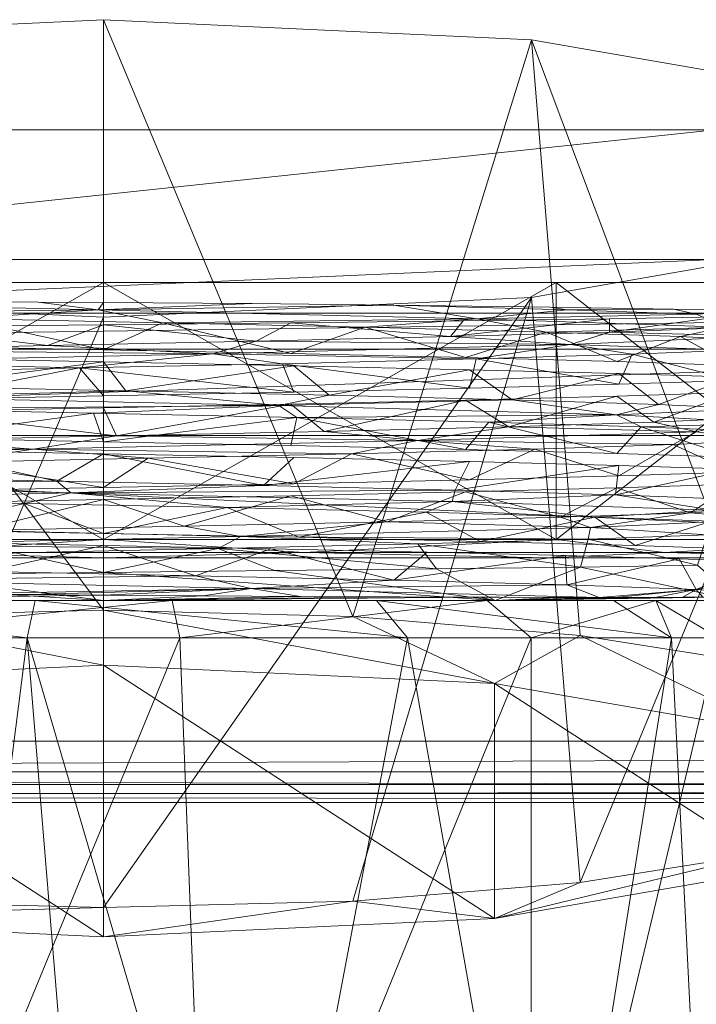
# Model space of a CAD drawing. Header units: millimetres. Extents: x -95 to 95, y -35 to 74.
# Tile 12 of 32: x -1 to 10, y -19 to -3. Entities that reach past the tile are written whole.
import ezdxf

# ---------------------------------------------------------------- set-up
doc = ezdxf.new("R2010")
doc.units = ezdxf.units.MM
doc.header["$LTSCALE"] = 2540
for name, color, linetype, lineweight in [('1', 7, 'Continuous', 18), ('11', 7, 'Continuous', 18), ('2', 7, 'Continuous', 18), ('20', 7, 'Continuous', 18), ('38', 7, 'Continuous', 18), ('4', 7, 'Continuous', 18), ('42', 7, 'Continuous', 18), ('49', 7, 'Continuous', 18), ('53', 7, 'Continuous', 18), ('54', 7, 'Continuous', 18), ('55', 7, 'Continuous', 18), ('56', 7, 'Continuous', 18), ('57', 7, 'Continuous', 18), ('66', 7, 'Continuous', 18), ('67', 7, 'Continuous', 18), ('68', 7, 'Continuous', 18), ('69', 7, 'Continuous', 18), ('70', 7, 'Continuous', 18), ('71', 7, 'Continuous', 18), ('72', 7, 'Continuous', 18), ('73', 7, 'Continuous', 18), ('74', 7, 'Continuous', 18), ('75', 7, 'Continuous', 18), ('76', 7, 'Continuous', 18), ('82', 7, 'Continuous', 18), ('84', 7, 'Continuous', 18), ('85', 7, 'Continuous', 18), ('9', 7, 'Continuous', 18), ('95', 7, 'Continuous', 18)]:
    doc.layers.add(name, color=color, linetype=linetype, lineweight=lineweight)

msp = doc.modelspace()

# ---------------------------------------------------------------- linework, layer by layer
at = {"layer": '1', "color": 7, "linetype": 'Continuous'}
for points in [[(-94.5, 15.5), (94.5, 15.5), (-94.5, -15), (-94.5, 15.5)], [(-94.5, -15), (94.5, 15.5), (-94.354, -15.354), (-94.5, -15)], [(-94.354, -15.354), (94.5, 15.5), (-94, -15.5), (-94.354, -15.354)], [(-94, -15.5), (94.5, 15.5), (94, -15.5), (-94, -15.5)]]:
    msp.add_3dface(points, dxfattribs=at)
at = {"layer": '11', "color": 7, "linetype": 'Continuous'}
for points in [[(-20.851, -8, 43), (20.851, -8, 43), (16.527, -8, 49.139), (-20.851, -8, 43)], [(-16.531, -8, 49.131), (-20.851, -8, 43), (16.527, -8, 49.139), (-16.531, -8, 49.131)], [(-15, -8, 56.5), (-16.531, -8, 49.131), (15, -8, 56.5), (-15, -8, 56.5)], [(15, -8, 56.5), (-16.531, -8, 49.131), (16.527, -8, 49.139), (15, -8, 56.5)], [(-15, -8, 148.5), (-15, -8, 56.5), (15, -8, 148.5), (-15, -8, 148.5)], [(15, -8, 148.5), (-15, -8, 56.5), (15, -8, 56.5), (15, -8, 148.5)], [(-14.619, -8, 150.413), (-15, -8, 148.5), (14.619, -8, 150.413), (-14.619, -8, 150.413)], [(14.619, -8, 150.413), (-15, -8, 148.5), (15, -8, 148.5), (14.619, -8, 150.413)], [(-13.536, -8, 152.036), (-14.619, -8, 150.413), (13.536, -8, 152.036), (-13.536, -8, 152.036)], [(13.536, -8, 152.036), (-14.619, -8, 150.413), (14.619, -8, 150.413), (13.536, -8, 152.036)], [(-11.913, -8, 153.119), (-13.536, -8, 152.036), (11.913, -8, 153.119), (-11.913, -8, 153.119)], [(11.913, -8, 153.119), (-13.536, -8, 152.036), (13.536, -8, 152.036), (11.913, -8, 153.119)], [(-10, -8, 153.5), (-11.913, -8, 153.119), (10, -8, 153.5), (-10, -8, 153.5)], [(10, -8, 153.5), (-11.913, -8, 153.119), (11.913, -8, 153.119), (10, -8, 153.5)]]:
    msp.add_3dface(points, dxfattribs=at)
at = {"layer": '2', "color": 7, "linetype": 'Continuous'}
for points in [[(-87, -15, 41), (87, -15, 41), (-20.851, -10, 41), (-87, -15, 41)], [(-20.851, -10, 41), (87, -15, 41), (20.851, -10, 41), (-20.851, -10, 41)]]:
    msp.add_3dface(points, dxfattribs=at)
at = {"layer": '20', "color": 7, "linetype": 'Continuous'}
for points in [[(10, -5, 156.5), (-10, -5, 156.5), (-10, -7.121, 155.621), (10, -5, 156.5)], [(10, -5, 156.5), (-10, -7.121, 155.621), (10, -7.121, 155.621), (10, -5, 156.5)], [(-10, -8, 153.5), (10, -8, 153.5), (10, -7.121, 155.621), (-10, -8, 153.5)], [(-10, -7.121, 155.621), (-10, -8, 153.5), (10, -7.121, 155.621), (-10, -7.121, 155.621)]]:
    msp.add_3dface(points, dxfattribs=at)
at = {"layer": '38', "color": 7, "linetype": 'Continuous'}
for points in [[(20.851, -8, 43), (-20.851, -8, 43), (-20.851, -8.586, 41.586), (20.851, -8, 43)], [(20.851, -8.586, 41.586), (20.851, -8, 43), (-20.851, -8.586, 41.586), (20.851, -8.586, 41.586)], [(-20.851, -10, 41), (20.851, -10, 41), (20.851, -8.586, 41.586), (-20.851, -10, 41)], [(-20.851, -10, 41), (20.851, -8.586, 41.586), (-20.851, -8.586, 41.586), (-20.851, -10, 41)]]:
    msp.add_3dface(points, dxfattribs=at)
at = {"layer": '4', "color": 7, "linetype": 'Continuous'}
for points in [[(-94, -16, 0.5), (94, -16, 0.5), (-94, -16, 33), (-94, -16, 0.5)], [(-94, -16, 33), (94, -16, 0.5), (-93.062, -16, 36.5), (-94, -16, 33)], [(-93.062, -16, 36.5), (94, -16, 0.5), (-90.5, -16, 39.062), (-93.062, -16, 36.5)], [(-90.5, -16, 39.062), (94, -16, 0.5), (-87, -16, 40), (-90.5, -16, 39.062)], [(-87, -16, 40), (94, -16, 0.5), (87, -16, 40), (-87, -16, 40)]]:
    msp.add_3dface(points, dxfattribs=at)
at = {"layer": '42', "color": 7, "linetype": 'Continuous'}
for points in [[(87, -15, 41), (-87, -15, 41), (-87, -15.707, 40.707), (87, -15, 41)], [(87, -15, 41), (-87, -15.707, 40.707), (87, -15.707, 40.707), (87, -15, 41)], [(-87, -16, 40), (87, -16, 40), (87, -15.707, 40.707), (-87, -16, 40)], [(-87, -15.707, 40.707), (-87, -16, 40), (87, -15.707, 40.707), (-87, -15.707, 40.707)]]:
    msp.add_3dface(points, dxfattribs=at)
at = {"layer": '49', "color": 7, "linetype": 'Continuous'}
for points in [[(-94, -15.5), (94, -15.5), (94, -15.854, 0.146), (-94, -15.5)], [(-94, -15.854, 0.146), (-94, -15.5), (94, -15.854, 0.146), (-94, -15.854, 0.146)], [(94, -16, 0.5), (-94, -16, 0.5), (-94, -15.854, 0.146), (94, -16, 0.5)], [(94, -16, 0.5), (-94, -15.854, 0.146), (94, -15.854, 0.146), (94, -16, 0.5)]]:
    msp.add_3dface(points, dxfattribs=at)
at = {"layer": '53', "linetype": 'Continuous'}
for points in [[(-6.394, -14.054, 149.813), (0, -18.197, 126.313), (0, -13.756, 151.5), (-6.394, -14.054, 149.813)], [(0, -13.756, 151.5), (0, -18.197, 126.313), (6.394, -17.9, 128), (0, -13.756, 151.5)], [(6.394, -14.054, 149.813), (0, -13.756, 151.5), (6.394, -17.9, 128), (6.394, -14.054, 149.813)], [(-6.394, -17.9, 128), (0, -18.197, 126.313), (-6.394, -14.054, 149.813), (-6.394, -17.9, 128)], [(11.074, -14.867, 145.203), (6.394, -14.054, 149.813), (11.074, -17.087, 132.61), (11.074, -14.867, 145.203)], [(11.074, -17.087, 132.61), (6.394, -14.054, 149.813), (6.394, -17.9, 128), (11.074, -17.087, 132.61)]]:
    msp.add_3dface(points, dxfattribs=at)
at = {"layer": '54', "linetype": 'Continuous'}
for points in [[(0, -12.857, 152.572), (4.074, -12.962, 151.976), (0, -3.205, 150.871), (0, -12.857, 152.572)], [(0, -3.205, 150.871), (4.074, -12.962, 151.976), (7, -3.531, 149.023), (0, -3.205, 150.871)], [(4.074, -12.962, 151.976), (7.795, -13.268, 150.237), (7, -3.531, 149.023), (4.074, -12.962, 151.976)], [(7.795, -13.268, 150.237), (10.842, -13.749, 147.508), (7, -3.531, 149.023), (7.795, -13.268, 150.237)], [(7, -3.531, 149.023), (10.842, -13.749, 147.508), (12.124, -4.421, 143.977), (7, -3.531, 149.023)], [(7, -7.742, 125.143), (12.124, -6.852, 130.19), (7.795, -17.307, 127.333), (7, -7.742, 125.143)], [(7.795, -17.307, 127.333), (12.124, -6.852, 130.19), (10.842, -16.826, 130.062), (7.795, -17.307, 127.333)], [(0, -8.068, 123.296), (7, -7.742, 125.143), (0, -17.719, 124.998), (0, -8.068, 123.296)], [(0, -17.719, 124.998), (7, -7.742, 125.143), (4.074, -17.613, 125.594), (0, -17.719, 124.998)], [(4.074, -17.613, 125.594), (7, -7.742, 125.143), (7.795, -17.307, 127.333), (4.074, -17.613, 125.594)]]:
    msp.add_3dface(points, dxfattribs=at)
at = {"layer": '55', "linetype": 'Continuous'}
for points in [[(0, -12.857, 152.572), (0, -3.205, 150.871), (-7, -3.531, 149.023), (0, -12.857, 152.572)], [(0, -12.857, 152.572), (-7, -3.531, 149.023), (-4.074, -12.962, 151.976), (0, -12.857, 152.572)], [(0, -8.068, 123.296), (-4.074, -17.613, 125.594), (-7, -7.742, 125.143), (0, -8.068, 123.296)], [(0, -8.068, 123.296), (0, -17.719, 124.998), (-4.074, -17.613, 125.594), (0, -8.068, 123.296)]]:
    msp.add_3dface(points, dxfattribs=at)
at = {"layer": '56', "linetype": 'Continuous'}
for points in [[(0, -13.756, 151.5), (0, -12.857, 152.572), (-4.074, -12.962, 151.976), (0, -13.756, 151.5)], [(-6.394, -14.054, 149.813), (0, -13.756, 151.5), (-4.074, -12.962, 151.976), (-6.394, -14.054, 149.813)], [(0, -17.719, 124.998), (-6.394, -17.9, 128), (-4.074, -17.613, 125.594), (0, -17.719, 124.998)], [(0, -18.197, 126.313), (-6.394, -17.9, 128), (0, -17.719, 124.998), (0, -18.197, 126.313)]]:
    msp.add_3dface(points, dxfattribs=at)
at = {"layer": '57', "linetype": 'Continuous'}
for points in [[(0, -13.756, 151.5), (6.394, -14.054, 149.813), (0, -12.857, 152.572), (0, -13.756, 151.5)], [(6.394, -14.054, 149.813), (4.074, -12.962, 151.976), (0, -12.857, 152.572), (6.394, -14.054, 149.813)], [(6.394, -14.054, 149.813), (7.795, -13.268, 150.237), (4.074, -12.962, 151.976), (6.394, -14.054, 149.813)], [(6.394, -14.054, 149.813), (11.074, -14.867, 145.203), (7.795, -13.268, 150.237), (6.394, -14.054, 149.813)], [(11.074, -14.867, 145.203), (10.842, -13.749, 147.508), (7.795, -13.268, 150.237), (11.074, -14.867, 145.203)], [(11.074, -17.087, 132.61), (6.394, -17.9, 128), (10.842, -16.826, 130.062), (11.074, -17.087, 132.61)], [(6.394, -17.9, 128), (7.795, -17.307, 127.333), (10.842, -16.826, 130.062), (6.394, -17.9, 128)], [(6.394, -17.9, 128), (4.074, -17.613, 125.594), (7.795, -17.307, 127.333), (6.394, -17.9, 128)], [(6.394, -17.9, 128), (0, -18.197, 126.313), (4.074, -17.613, 125.594), (6.394, -17.9, 128)], [(0, -18.197, 126.313), (0, -17.719, 124.998), (4.074, -17.613, 125.594), (0, -18.197, 126.313)]]:
    msp.add_3dface(points, dxfattribs=at)
at = {"layer": '66', "color": 7, "linetype": 'Continuous'}
for points in [[(0, -12.238, 101.695), (6.404, -12.7, 98.812), (2.796, -12.21, 101.404), (0, -12.238, 101.695)], [(2.796, -12.21, 101.404), (6.404, -12.7, 98.812), (5.446, -12.18, 100.461), (2.796, -12.21, 101.404)], [(5.446, -12.18, 100.461), (6.404, -12.7, 98.812), (7.797, -12.151, 98.917), (5.446, -12.18, 100.461)], [(6.404, -12.7, 98.812), (10.361, -12.7, 93.366), (7.797, -12.151, 98.917), (6.404, -12.7, 98.812)], [(7.797, -12.151, 98.917), (10.361, -12.7, 93.366), (9.715, -12.123, 96.86), (7.797, -12.151, 98.917)], [(0, -12.7, 100.894), (6.404, -12.7, 98.812), (0, -12.238, 101.695), (0, -12.7, 100.894)], [(1.628, -12.621, 79.091), (0, -12.7, 79.106), (0, -12.609, 78.95), (1.628, -12.621, 79.091)], [(3.218, -12.632, 79.469), (0, -12.7, 79.106), (1.628, -12.621, 79.091), (3.218, -12.632, 79.469)], [(4.738, -12.64, 80.076), (0, -12.7, 79.106), (3.218, -12.632, 79.469), (4.738, -12.64, 80.076)], [(6.158, -12.646, 80.901), (0, -12.7, 79.106), (4.738, -12.64, 80.076), (6.158, -12.646, 80.901)], [(6.404, -12.7, 81.187), (0, -12.7, 79.106), (6.158, -12.646, 80.901), (6.404, -12.7, 81.187)], [(7.41, -12.649, 81.896), (6.404, -12.7, 81.187), (6.158, -12.646, 80.901), (7.41, -12.649, 81.896)], [(10.36, -12.7, 86.634), (6.404, -12.7, 81.187), (10.327, -12.634, 86.19), (10.36, -12.7, 86.634)], [(10.327, -12.634, 86.19), (6.404, -12.7, 81.187), (10.198, -12.637, 85.873), (10.327, -12.634, 86.19)], [(10.198, -12.637, 85.873), (6.404, -12.7, 81.187), (10.028, -12.641, 85.488), (10.198, -12.637, 85.873)], [(10.028, -12.641, 85.488), (6.404, -12.7, 81.187), (9.798, -12.643, 85.018), (10.028, -12.641, 85.488)], [(9.798, -12.643, 85.018), (6.404, -12.7, 81.187), (9.475, -12.646, 84.438), (9.798, -12.643, 85.018)], [(9.475, -12.646, 84.438), (6.404, -12.7, 81.187), (9.018, -12.648, 83.731), (9.475, -12.646, 84.438)], [(9.018, -12.648, 83.731), (6.404, -12.7, 81.187), (8.361, -12.65, 82.881), (9.018, -12.648, 83.731)], [(8.102, -12.65, 82.589), (6.404, -12.7, 81.187), (7.41, -12.649, 81.896), (8.102, -12.65, 82.589)], [(8.361, -12.65, 82.881), (6.404, -12.7, 81.187), (8.102, -12.65, 82.589), (8.361, -12.65, 82.881)]]:
    msp.add_3dface(points, dxfattribs=at)
at = {"layer": '67', "color": 7, "linetype": 'Continuous'}
for points in [[(-3.35, -8.536, 78.588), (-2.356, -8.089, 79.164), (0, -8.602, 78.106), (-3.35, -8.536, 78.588)], [(-2.356, -8.089, 79.164), (0.964, -8.157, 78.953), (0, -8.602, 78.106), (-2.356, -8.089, 79.164)], [(0, -8.602, 78.106), (0.964, -8.157, 78.953), (3.063, -8.662, 78.508), (0, -8.602, 78.106)], [(0.964, -8.157, 78.953), (4.28, -8.231, 79.77), (3.063, -8.662, 78.508), (0.964, -8.157, 78.953)], [(3.063, -8.662, 78.508), (4.28, -8.231, 79.77), (5.918, -8.727, 79.683), (3.063, -8.662, 78.508)], [(4.28, -8.231, 79.77), (7.242, -8.31, 81.602), (5.918, -8.727, 79.683), (4.28, -8.231, 79.77)], [(5.918, -8.727, 79.683), (7.242, -8.31, 81.602), (8.394, -8.792, 81.574), (5.918, -8.727, 79.683)], [(7.242, -8.31, 81.602), (9.437, -8.382, 84.178), (8.394, -8.792, 81.574), (7.242, -8.31, 81.602)], [(8.394, -8.792, 81.574), (9.437, -8.382, 84.178), (10.304, -8.853, 84.06), (8.394, -8.792, 81.574)], [(9.437, -8.382, 84.178), (10.745, -8.451, 87.261), (10.304, -8.853, 84.06), (9.437, -8.382, 84.178)], [(8.642, -8.673, 96.948), (6.094, -8.748, 99.265), (8.429, -9.162, 98.391), (8.642, -8.673, 96.948)], [(10.3, -9.102, 95.947), (8.642, -8.673, 96.948), (8.429, -9.162, 98.391), (10.3, -9.102, 95.947)], [(10.311, -8.605, 94.08), (8.642, -8.673, 96.948), (10.3, -9.102, 95.947), (10.311, -8.605, 94.08)], [(2.927, -8.826, 100.696), (-0.397, -8.896, 101.082), (3.109, -9.291, 101.48), (2.927, -8.826, 100.696)], [(6.094, -8.748, 99.265), (2.927, -8.826, 100.696), (5.984, -9.226, 100.278), (6.094, -8.748, 99.265)], [(5.984, -9.226, 100.278), (2.927, -8.826, 100.696), (3.109, -9.291, 101.48), (5.984, -9.226, 100.278)], [(8.429, -9.162, 98.391), (6.094, -8.748, 99.265), (5.984, -9.226, 100.278), (8.429, -9.162, 98.391)], [(-0.397, -8.896, 101.082), (-3.724, -8.968, 100.445), (-3.063, -9.412, 101.492), (-0.397, -8.896, 101.082)], [(0, -9.352, 101.893), (-0.397, -8.896, 101.082), (-3.063, -9.412, 101.492), (0, -9.352, 101.893)], [(3.109, -9.291, 101.48), (-0.397, -8.896, 101.082), (0, -9.352, 101.893), (3.109, -9.291, 101.48)], [(-3.493, -9.563, 79.476), (-0.165, -9.635, 78.912), (-3.109, -10.041, 78.52), (-3.493, -9.563, 79.476)], [(-3.109, -10.041, 78.52), (-0.165, -9.635, 78.912), (0, -10.102, 78.107), (-3.109, -10.041, 78.52)], [(-0.165, -9.635, 78.912), (3.16, -9.705, 79.371), (0, -10.102, 78.107), (-0.165, -9.635, 78.912)], [(0, -10.102, 78.107), (3.16, -9.705, 79.371), (3.063, -10.162, 78.508), (0, -10.102, 78.107)], [(3.063, -10.162, 78.508), (3.16, -9.705, 79.371), (5.918, -10.227, 79.683), (3.063, -10.162, 78.508)], [(3.16, -9.705, 79.371), (6.298, -9.783, 80.873), (5.918, -10.227, 79.683), (3.16, -9.705, 79.371)], [(5.918, -10.227, 79.683), (6.298, -9.783, 80.873), (8.394, -10.292, 81.574), (5.918, -10.227, 79.683)], [(6.298, -9.783, 80.873), (8.789, -9.858, 83.239), (8.394, -10.292, 81.574), (6.298, -9.783, 80.873)], [(8.394, -10.292, 81.574), (8.789, -9.858, 83.239), (10.304, -10.353, 84.06), (8.394, -10.292, 81.574)], [(8.789, -9.858, 83.239), (10.396, -9.926, 86.142), (10.304, -10.353, 84.06), (8.789, -9.858, 83.239)], [(10.683, -10.08, 92.974), (9.313, -10.149, 96.019), (10.3, -10.602, 95.947), (10.683, -10.08, 92.974)], [(4.053, -10.3, 100.322), (0.73, -10.373, 101.065), (3.109, -10.791, 101.48), (4.053, -10.3, 100.322)], [(5.984, -10.726, 100.278), (4.053, -10.3, 100.322), (3.109, -10.791, 101.48), (5.984, -10.726, 100.278)], [(7.055, -10.222, 98.555), (4.053, -10.3, 100.322), (5.984, -10.726, 100.278), (7.055, -10.222, 98.555)], [(8.429, -10.662, 98.391), (7.055, -10.222, 98.555), (5.984, -10.726, 100.278), (8.429, -10.662, 98.391)], [(9.313, -10.149, 96.019), (7.055, -10.222, 98.555), (8.429, -10.662, 98.391), (9.313, -10.149, 96.019)], [(10.3, -10.602, 95.947), (9.313, -10.149, 96.019), (8.429, -10.662, 98.391), (10.3, -10.602, 95.947)], [(0, -10.852, 101.893), (-2.591, -10.442, 100.782), (-3.063, -10.912, 101.492), (0, -10.852, 101.893)], [(0.73, -10.373, 101.065), (-2.591, -10.442, 100.782), (0, -10.852, 101.893), (0.73, -10.373, 101.065)], [(3.109, -10.791, 101.48), (0.73, -10.373, 101.065), (0, -10.852, 101.893), (3.109, -10.791, 101.48)], [(-4.602, -11.037, 79.911), (-1.3, -11.112, 78.987), (-3.109, -11.541, 78.52), (-4.602, -11.037, 79.911)], [(-3.109, -11.541, 78.52), (-1.3, -11.112, 78.987), (0, -11.602, 78.107), (-3.109, -11.541, 78.52)], [(-1.3, -11.112, 78.987), (2.019, -11.179, 79.096), (0, -11.602, 78.107), (-1.3, -11.112, 78.987)], [(0, -11.602, 78.107), (2.019, -11.179, 79.096), (3.194, -11.665, 78.544), (0, -11.602, 78.107)], [(2.019, -11.179, 79.096), (5.276, -11.256, 80.247), (3.194, -11.665, 78.544), (2.019, -11.179, 79.096)], [(3.194, -11.665, 78.544), (5.276, -11.256, 80.247), (6.158, -11.733, 79.825), (3.194, -11.665, 78.544)], [(5.276, -11.256, 80.247), (8.032, -11.334, 82.354), (6.158, -11.733, 79.825), (5.276, -11.256, 80.247)], [(6.158, -11.733, 79.825), (8.032, -11.334, 82.354), (8.694, -11.8, 81.884), (6.158, -11.733, 79.825)], [(8.032, -11.334, 82.354), (9.941, -11.402, 85.087), (8.694, -11.8, 81.884), (8.032, -11.334, 82.354)], [(8.694, -11.8, 81.884), (9.941, -11.402, 85.087), (10.569, -11.863, 84.546), (8.694, -11.8, 81.884)], [(5.14, -11.773, 99.826), (7.797, -12.151, 98.917), (7.927, -11.696, 97.754), (5.14, -11.773, 99.826)], [(7.797, -12.151, 98.917), (9.715, -12.123, 96.86), (7.927, -11.696, 97.754), (7.797, -12.151, 98.917)], [(7.927, -11.696, 97.754), (9.715, -12.123, 96.86), (9.876, -11.627, 95.043), (7.927, -11.696, 97.754)], [(-1.446, -11.917, 100.994), (0, -12.238, 101.695), (1.872, -11.85, 100.93), (-1.446, -11.917, 100.994)], [(0, -12.238, 101.695), (2.796, -12.21, 101.404), (1.872, -11.85, 100.93), (0, -12.238, 101.695)], [(1.872, -11.85, 100.93), (5.446, -12.18, 100.461), (5.14, -11.773, 99.826), (1.872, -11.85, 100.93)], [(2.796, -12.21, 101.404), (5.446, -12.18, 100.461), (1.872, -11.85, 100.93), (2.796, -12.21, 101.404)], [(5.446, -12.18, 100.461), (7.797, -12.151, 98.917), (5.14, -11.773, 99.826), (5.446, -12.18, 100.461)], [(-3.312, -12.271, 101.155), (0, -12.238, 101.695), (-1.446, -11.917, 100.994), (-3.312, -12.271, 101.155)]]:
    msp.add_3dface(points, dxfattribs=at)
at = {"layer": '68', "color": 7, "linetype": 'Continuous'}
for points in [[(10.36, -12.7, 86.634), (10.361, -12.7, 93.366), (-10.361, -12.7, 86.634), (10.36, -12.7, 86.634)], [(-6.404, -12.7, 81.188), (10.36, -12.7, 86.634), (-10.361, -12.7, 86.634), (-6.404, -12.7, 81.188)], [(-10.361, -12.7, 86.634), (10.361, -12.7, 93.366), (-10.36, -12.7, 93.366), (-10.361, -12.7, 86.634)], [(10.361, -12.7, 93.366), (6.404, -12.7, 98.812), (-10.36, -12.7, 93.366), (10.361, -12.7, 93.366)], [(-10.36, -12.7, 93.366), (6.404, -12.7, 98.812), (-6.404, -12.7, 98.813), (-10.36, -12.7, 93.366)], [(0, -12.7, 79.106), (6.404, -12.7, 81.187), (-6.404, -12.7, 81.188), (0, -12.7, 79.106)], [(6.404, -12.7, 81.187), (10.36, -12.7, 86.634), (-6.404, -12.7, 81.188), (6.404, -12.7, 81.187)], [(6.404, -12.7, 98.812), (0, -12.7, 100.894), (-6.404, -12.7, 98.813), (6.404, -12.7, 98.812)]]:
    msp.add_3dface(points, dxfattribs=at)
at = {"layer": '69', "color": 7, "linetype": 'Continuous'}
for points in [[(-0.087, -7.948, 79.02), (-5.584, -8.012, 80.42), (-6.258, -7.804, 80.977), (-0.087, -7.948, 79.02)], [(-0.087, -7.948, 79.02), (-6.258, -7.804, 80.977), (-1.069, -7.821, 79.043), (-0.087, -7.948, 79.02)], [(-1.069, -7.821, 79.043), (-6.258, -7.804, 80.977), (-2.125, -7.816, 79.207), (-1.069, -7.821, 79.043)], [(0, -7.826, 78.981), (-0.087, -7.948, 79.02), (-1.069, -7.821, 79.043), (0, -7.826, 78.981)], [(2.429, -7.843, 79.222), (-0.087, -7.948, 79.02), (0, -7.826, 78.981), (2.429, -7.843, 79.222)], [(4.749, -7.867, 79.98), (-0.087, -7.948, 79.02), (2.429, -7.843, 79.222), (4.749, -7.867, 79.98)], [(6.106, -8.092, 80.874), (-0.087, -7.948, 79.02), (4.749, -7.867, 79.98), (6.106, -8.092, 80.874)], [(7.582, -7.944, 81.908), (6.106, -8.092, 80.874), (4.749, -7.867, 79.98), (7.582, -7.944, 81.908)], [(-2.356, -8.089, 79.164), (-5.584, -8.012, 80.42), (-0.087, -7.948, 79.02), (-2.356, -8.089, 79.164)], [(0.964, -8.157, 78.953), (-2.356, -8.089, 79.164), (-0.087, -7.948, 79.02), (0.964, -8.157, 78.953)], [(6.106, -8.092, 80.874), (0.964, -8.157, 78.953), (-0.087, -7.948, 79.02), (6.106, -8.092, 80.874)], [(9.697, -8.016, 84.621), (6.106, -8.092, 80.874), (7.582, -7.944, 81.908), (9.697, -8.016, 84.621)], [(10.155, -8.23, 85.822), (6.106, -8.092, 80.874), (9.697, -8.016, 84.621), (10.155, -8.23, 85.822)], [(4.28, -8.231, 79.77), (0.964, -8.157, 78.953), (6.106, -8.092, 80.874), (4.28, -8.231, 79.77)], [(7.242, -8.31, 81.602), (4.28, -8.231, 79.77), (6.106, -8.092, 80.874), (7.242, -8.31, 81.602)], [(10.155, -8.23, 85.822), (7.242, -8.31, 81.602), (6.106, -8.092, 80.874), (10.155, -8.23, 85.822)], [(5.671, -8.384, 99.529), (7.634, -8.514, 97.892), (8.273, -8.309, 97.384), (5.671, -8.384, 99.529)], [(9.437, -8.382, 84.178), (7.242, -8.31, 81.602), (10.155, -8.23, 85.822), (9.437, -8.382, 84.178)], [(7.634, -8.514, 97.892), (10.73, -8.378, 92.334), (8.273, -8.309, 97.384), (7.634, -8.514, 97.892)], [(8.273, -8.309, 97.384), (10.73, -8.378, 92.334), (10.128, -8.239, 94.516), (8.273, -8.309, 97.384)], [(10.745, -8.451, 87.261), (9.437, -8.382, 84.178), (10.155, -8.23, 85.822), (10.745, -8.451, 87.261)], [(-4.208, -8.604, 100.26), (1.788, -8.663, 100.834), (-0.918, -8.53, 101.051), (-4.208, -8.604, 100.26)], [(-0.918, -8.53, 101.051), (1.788, -8.663, 100.834), (2.496, -8.46, 100.805), (-0.918, -8.53, 101.051)], [(1.788, -8.663, 100.834), (7.634, -8.514, 97.892), (2.496, -8.46, 100.805), (1.788, -8.663, 100.834)], [(1.788, -8.663, 100.834), (6.094, -8.748, 99.265), (7.634, -8.514, 97.892), (1.788, -8.663, 100.834)], [(2.496, -8.46, 100.805), (7.634, -8.514, 97.892), (5.671, -8.384, 99.529), (2.496, -8.46, 100.805)], [(6.094, -8.748, 99.265), (8.642, -8.673, 96.948), (7.634, -8.514, 97.892), (6.094, -8.748, 99.265)], [(7.634, -8.514, 97.892), (10.311, -8.605, 94.08), (10.73, -8.378, 92.334), (7.634, -8.514, 97.892)], [(8.642, -8.673, 96.948), (10.311, -8.605, 94.08), (7.634, -8.514, 97.892), (8.642, -8.673, 96.948)], [(-4.54, -8.801, 99.998), (1.788, -8.663, 100.834), (-4.208, -8.604, 100.26), (-4.54, -8.801, 99.998)], [(-4.54, -8.801, 99.998), (-0.397, -8.896, 101.082), (1.788, -8.663, 100.834), (-4.54, -8.801, 99.998)], [(-0.397, -8.896, 101.082), (2.927, -8.826, 100.696), (1.788, -8.663, 100.834), (-0.397, -8.896, 101.082)], [(2.927, -8.826, 100.696), (6.094, -8.748, 99.265), (1.788, -8.663, 100.834), (2.927, -8.826, 100.696)], [(-3.724, -8.968, 100.445), (-0.397, -8.896, 101.082), (-4.54, -8.801, 99.998), (-3.724, -8.968, 100.445)], [(0.362, -9.269, 78.917), (-3.494, -9.375, 79.59), (-3.061, -9.197, 79.342), (0.362, -9.269, 78.917)], [(2.867, -9.511, 79.4), (-3.494, -9.375, 79.59), (0.362, -9.269, 78.917), (2.867, -9.511, 79.4)], [(3.69, -9.341, 79.543), (2.867, -9.511, 79.4), (0.362, -9.269, 78.917), (3.69, -9.341, 79.543)], [(2.867, -9.511, 79.4), (-3.493, -9.563, 79.476), (-3.494, -9.375, 79.59), (2.867, -9.511, 79.4)], [(6.683, -9.418, 81.151), (2.867, -9.511, 79.4), (3.69, -9.341, 79.543), (6.683, -9.418, 81.151)], [(8.389, -9.66, 82.916), (2.867, -9.511, 79.4), (6.683, -9.418, 81.151), (8.389, -9.66, 82.916)], [(9.074, -9.492, 83.625), (8.389, -9.66, 82.916), (6.683, -9.418, 81.151), (9.074, -9.492, 83.625)], [(10.579, -9.562, 86.675), (8.389, -9.66, 82.916), (9.074, -9.492, 83.625), (10.579, -9.562, 86.675)], [(-0.165, -9.635, 78.912), (-3.493, -9.563, 79.476), (2.867, -9.511, 79.4), (-0.165, -9.635, 78.912)], [(3.16, -9.705, 79.371), (-0.165, -9.635, 78.912), (2.867, -9.511, 79.4), (3.16, -9.705, 79.371)], [(8.389, -9.66, 82.916), (3.16, -9.705, 79.371), (2.867, -9.511, 79.4), (8.389, -9.66, 82.916)], [(10.912, -9.797, 88.774), (8.389, -9.66, 82.916), (10.579, -9.562, 86.675), (10.912, -9.797, 88.774)], [(6.298, -9.783, 80.873), (3.16, -9.705, 79.371), (8.389, -9.66, 82.916), (6.298, -9.783, 80.873)], [(8.789, -9.858, 83.239), (6.298, -9.783, 80.873), (8.389, -9.66, 82.916), (8.789, -9.858, 83.239)], [(6.626, -9.858, 98.891), (9.697, -9.942, 95.152), (9.001, -9.784, 96.477), (6.626, -9.858, 98.891)], [(10.912, -9.797, 88.774), (8.789, -9.858, 83.239), (8.389, -9.66, 82.916), (10.912, -9.797, 88.774)], [(10.396, -9.926, 86.142), (8.789, -9.858, 83.239), (10.912, -9.797, 88.774), (10.396, -9.926, 86.142)], [(9.001, -9.784, 96.477), (9.697, -9.942, 95.152), (10.55, -9.714, 93.414), (9.001, -9.784, 96.477)], [(0.211, -10.008, 101.087), (5.135, -10.084, 99.706), (3.606, -9.935, 100.486), (0.211, -10.008, 101.087)], [(3.606, -9.935, 100.486), (5.135, -10.084, 99.706), (6.626, -9.858, 98.891), (3.606, -9.935, 100.486)], [(5.135, -10.084, 99.706), (9.697, -9.942, 95.152), (6.626, -9.858, 98.891), (5.135, -10.084, 99.706)], [(5.135, -10.084, 99.706), (9.313, -10.149, 96.019), (9.697, -9.942, 95.152), (5.135, -10.084, 99.706)], [(9.313, -10.149, 96.019), (10.683, -10.08, 92.974), (9.697, -9.942, 95.152), (9.313, -10.149, 96.019)], [(-6.22, -10.155, 99.18), (-1.155, -10.223, 100.92), (-3.144, -10.079, 100.634), (-6.22, -10.155, 99.18)], [(-3.144, -10.079, 100.634), (-1.155, -10.223, 100.92), (0.211, -10.008, 101.087), (-3.144, -10.079, 100.634)], [(-1.155, -10.223, 100.92), (5.135, -10.084, 99.706), (0.211, -10.008, 101.087), (-1.155, -10.223, 100.92)], [(-1.155, -10.223, 100.92), (4.053, -10.3, 100.322), (5.135, -10.084, 99.706), (-1.155, -10.223, 100.92)], [(4.053, -10.3, 100.322), (7.055, -10.222, 98.555), (5.135, -10.084, 99.706), (4.053, -10.3, 100.322)], [(7.055, -10.222, 98.555), (9.313, -10.149, 96.019), (5.135, -10.084, 99.706), (7.055, -10.222, 98.555)], [(-7.149, -10.371, 98.334), (-1.155, -10.223, 100.92), (-6.22, -10.155, 99.18), (-7.149, -10.371, 98.334)], [(-7.149, -10.371, 98.334), (-2.591, -10.442, 100.782), (-1.155, -10.223, 100.92), (-7.149, -10.371, 98.334)], [(-2.591, -10.442, 100.782), (0.73, -10.373, 101.065), (-1.155, -10.223, 100.92), (-2.591, -10.442, 100.782)], [(0.73, -10.373, 101.065), (4.053, -10.3, 100.322), (-1.155, -10.223, 100.92), (0.73, -10.373, 101.065)], [(-0.766, -10.747, 78.937), (-6.645, -10.794, 81.258), (-4.125, -10.673, 79.707), (-0.766, -10.747, 78.937)], [(-0.537, -10.939, 79.033), (-6.645, -10.794, 81.258), (-0.766, -10.747, 78.937), (-0.537, -10.939, 79.033)], [(2.617, -10.817, 79.224), (-0.537, -10.939, 79.033), (-0.766, -10.747, 78.937), (2.617, -10.817, 79.224)], [(-0.537, -10.939, 79.033), (-4.602, -11.037, 79.911), (-6.645, -10.794, 81.258), (-0.537, -10.939, 79.033)], [(-1.3, -11.112, 78.987), (-4.602, -11.037, 79.911), (-0.537, -10.939, 79.033), (-1.3, -11.112, 78.987)], [(2.019, -11.179, 79.096), (-1.3, -11.112, 78.987), (-0.537, -10.939, 79.033), (2.019, -11.179, 79.096)], [(5.751, -10.892, 80.519), (-0.537, -10.939, 79.033), (2.617, -10.817, 79.224), (5.751, -10.892, 80.519)], [(5.702, -11.081, 80.616), (-0.537, -10.939, 79.033), (5.751, -10.892, 80.519), (5.702, -11.081, 80.616)], [(5.702, -11.081, 80.616), (2.019, -11.179, 79.096), (-0.537, -10.939, 79.033), (5.702, -11.081, 80.616)], [(8.372, -10.969, 82.729), (5.702, -11.081, 80.616), (5.751, -10.892, 80.519), (8.372, -10.969, 82.729)], [(5.276, -11.256, 80.247), (2.019, -11.179, 79.096), (5.702, -11.081, 80.616), (5.276, -11.256, 80.247)], [(8.032, -11.334, 82.354), (5.276, -11.256, 80.247), (5.702, -11.081, 80.616), (8.032, -11.334, 82.354)], [(9.971, -11.22, 85.401), (5.702, -11.081, 80.616), (8.372, -10.969, 82.729), (9.971, -11.22, 85.401)], [(9.971, -11.22, 85.401), (8.032, -11.334, 82.354), (5.702, -11.081, 80.616), (9.971, -11.22, 85.401)], [(10.196, -11.039, 85.639), (9.971, -11.22, 85.401), (8.372, -10.969, 82.729), (10.196, -11.039, 85.639)], [(7.473, -11.334, 98.193), (7.965, -11.504, 97.558), (9.599, -11.262, 95.553), (7.473, -11.334, 98.193)], [(7.965, -11.504, 97.558), (10.82, -11.368, 91.868), (9.599, -11.262, 95.553), (7.965, -11.504, 97.558)], [(9.941, -11.402, 85.087), (8.032, -11.334, 82.354), (9.971, -11.22, 85.401), (9.941, -11.402, 85.087)], [(9.599, -11.262, 95.553), (10.82, -11.368, 91.868), (10.842, -11.19, 92.329), (9.599, -11.262, 95.553)], [(1.318, -11.485, 101.01), (2.245, -11.653, 100.748), (4.636, -11.41, 100.074), (1.318, -11.485, 101.01)], [(2.245, -11.653, 100.748), (7.965, -11.504, 97.558), (4.636, -11.41, 100.074), (2.245, -11.653, 100.748)], [(4.636, -11.41, 100.074), (7.965, -11.504, 97.558), (7.473, -11.334, 98.193), (4.636, -11.41, 100.074)], [(7.965, -11.504, 97.558), (9.876, -11.627, 95.043), (10.82, -11.368, 91.868), (7.965, -11.504, 97.558)], [(-4.101, -11.79, 100.186), (2.245, -11.653, 100.748), (-2.084, -11.555, 100.891), (-4.101, -11.79, 100.186)], [(-2.084, -11.555, 100.891), (2.245, -11.653, 100.748), (1.318, -11.485, 101.01), (-2.084, -11.555, 100.891)], [(2.245, -11.653, 100.748), (7.927, -11.696, 97.754), (7.965, -11.504, 97.558), (2.245, -11.653, 100.748)], [(7.927, -11.696, 97.754), (9.876, -11.627, 95.043), (7.965, -11.504, 97.558), (7.927, -11.696, 97.754)], [(-4.101, -11.79, 100.186), (1.872, -11.85, 100.93), (2.245, -11.653, 100.748), (-4.101, -11.79, 100.186)], [(1.872, -11.85, 100.93), (5.14, -11.773, 99.826), (2.245, -11.653, 100.748), (1.872, -11.85, 100.93)], [(5.14, -11.773, 99.826), (7.927, -11.696, 97.754), (2.245, -11.653, 100.748), (5.14, -11.773, 99.826)], [(-1.446, -11.917, 100.994), (1.872, -11.85, 100.93), (-4.101, -11.79, 100.186), (-1.446, -11.917, 100.994)], [(1.502, -12.293, 79.013), (-3.941, -12.364, 79.751), (-1.917, -12.223, 79.078), (1.502, -12.293, 79.013)], [(2.411, -12.501, 79.287), (-3.941, -12.364, 79.751), (1.502, -12.293, 79.013), (2.411, -12.501, 79.287)], [(2.411, -12.501, 79.287), (-2.444, -12.587, 79.184), (-3.941, -12.364, 79.751), (2.411, -12.501, 79.287)], [(4.747, -12.367, 79.978), (2.411, -12.501, 79.287), (1.502, -12.293, 79.013), (4.747, -12.367, 79.978)], [(7.577, -12.444, 81.903), (2.411, -12.501, 79.287), (4.747, -12.367, 79.978), (7.577, -12.444, 81.903)], [(-2.444, -12.587, 79.184), (2.411, -12.501, 79.287), (-1.228, -12.599, 79), (-2.444, -12.587, 79.184)], [(2.411, -12.501, 79.287), (0, -12.609, 78.95), (-1.228, -12.599, 79), (2.411, -12.501, 79.287)], [(1.628, -12.621, 79.091), (0, -12.609, 78.95), (2.411, -12.501, 79.287), (1.628, -12.621, 79.091)], [(3.218, -12.632, 79.469), (1.628, -12.621, 79.091), (2.411, -12.501, 79.287), (3.218, -12.632, 79.469)], [(8.102, -12.65, 82.589), (2.411, -12.501, 79.287), (7.577, -12.444, 81.903), (8.102, -12.65, 82.589)], [(8.102, -12.65, 82.589), (3.218, -12.632, 79.469), (2.411, -12.501, 79.287), (8.102, -12.65, 82.589)], [(9.69, -12.516, 84.609), (8.102, -12.65, 82.589), (7.577, -12.444, 81.903), (9.69, -12.516, 84.609)], [(8.361, -12.65, 82.881), (8.102, -12.65, 82.589), (9.69, -12.516, 84.609), (8.361, -12.65, 82.881)], [(9.018, -12.648, 83.731), (8.361, -12.65, 82.881), (9.69, -12.516, 84.609), (9.018, -12.648, 83.731)], [(9.475, -12.646, 84.438), (9.018, -12.648, 83.731), (9.69, -12.516, 84.609), (9.475, -12.646, 84.438)], [(9.798, -12.643, 85.018), (9.475, -12.646, 84.438), (9.69, -12.516, 84.609), (9.798, -12.643, 85.018)], [(10.865, -12.587, 87.785), (9.798, -12.643, 85.018), (9.69, -12.516, 84.609), (10.865, -12.587, 87.785)], [(8.102, -12.65, 82.589), (4.738, -12.64, 80.076), (3.218, -12.632, 79.469), (8.102, -12.65, 82.589)], [(8.102, -12.65, 82.589), (6.158, -12.646, 80.901), (4.738, -12.64, 80.076), (8.102, -12.65, 82.589)], [(8.102, -12.65, 82.589), (7.41, -12.649, 81.896), (6.158, -12.646, 80.901), (8.102, -12.65, 82.589)]]:
    msp.add_3dface(points, dxfattribs=at)
at = {"layer": '70', "color": 7, "linetype": 'Continuous'}
for points in [[(0, -12.7, 100.894), (-6.335, -12.307, 99.687), (-6.404, -12.7, 98.813), (0, -12.7, 100.894)], [(0, -12.7, 100.894), (-3.312, -12.271, 101.155), (-6.335, -12.307, 99.687), (0, -12.7, 100.894)], [(0, -12.7, 100.894), (0, -12.238, 101.695), (-3.312, -12.271, 101.155), (0, -12.7, 100.894)], [(-6.404, -12.7, 81.188), (-2.444, -12.587, 79.184), (-1.228, -12.599, 79), (-6.404, -12.7, 81.188)], [(0, -12.609, 78.95), (-6.404, -12.7, 81.188), (-1.228, -12.599, 79), (0, -12.609, 78.95)], [(0, -12.609, 78.95), (0, -12.7, 79.106), (-6.404, -12.7, 81.188), (0, -12.609, 78.95)]]:
    msp.add_3dface(points, dxfattribs=at)
at = {"layer": '71', "color": 7, "linetype": 'Continuous'}
for points in [[(7.582, -7.944, 81.908), (4.749, -7.867, 79.98), (7.296, -7.901, 81.572), (7.582, -7.944, 81.908)], [(9.323, -7.932, 83.79), (7.582, -7.944, 81.908), (7.296, -7.901, 81.572), (9.323, -7.932, 83.79)], [(9.697, -8.016, 84.621), (7.582, -7.944, 81.908), (9.323, -7.932, 83.79), (9.697, -8.016, 84.621)], [(10.699, -7.963, 86.504), (9.697, -8.016, 84.621), (9.323, -7.932, 83.79), (10.699, -7.963, 86.504)], [(-3.47, -8.224, 101.182), (-0.918, -8.53, 101.051), (0, -8.189, 101.648), (-3.47, -8.224, 101.182)], [(-0.918, -8.53, 101.051), (2.496, -8.46, 100.805), (0, -8.189, 101.648), (-0.918, -8.53, 101.051)], [(0, -8.189, 101.648), (2.496, -8.46, 100.805), (3.061, -8.159, 101.183), (0, -8.189, 101.648)], [(2.496, -8.46, 100.805), (5.671, -8.384, 99.529), (3.061, -8.159, 101.183), (2.496, -8.46, 100.805)], [(3.061, -8.159, 101.183), (5.671, -8.384, 99.529), (5.881, -8.126, 99.926), (3.061, -8.159, 101.183)], [(5.671, -8.384, 99.529), (8.273, -8.309, 97.384), (8.272, -8.092, 97.96), (5.671, -8.384, 99.529)], [(5.881, -8.126, 99.926), (5.671, -8.384, 99.529), (8.272, -8.092, 97.96), (5.881, -8.126, 99.926)], [(8.272, -8.092, 97.96), (8.273, -8.309, 97.384), (10.056, -8.061, 95.424), (8.272, -8.092, 97.96)], [(8.273, -8.309, 97.384), (10.128, -8.239, 94.516), (10.056, -8.061, 95.424), (8.273, -8.309, 97.384)], [(-4.208, -8.604, 100.26), (-0.918, -8.53, 101.051), (-3.47, -8.224, 101.182), (-4.208, -8.604, 100.26)], [(0, -8.798, 78.107), (-3.061, -9.197, 79.342), (-2.851, -8.742, 78.453), (0, -8.798, 78.107)], [(0.362, -9.269, 78.917), (-3.061, -9.197, 79.342), (0, -8.798, 78.107), (0.362, -9.269, 78.917)], [(3.109, -8.859, 78.52), (0.362, -9.269, 78.917), (0, -8.798, 78.107), (3.109, -8.859, 78.52)], [(3.69, -9.341, 79.543), (0.362, -9.269, 78.917), (3.109, -8.859, 78.52), (3.69, -9.341, 79.543)], [(5.984, -8.924, 79.722), (3.69, -9.341, 79.543), (3.109, -8.859, 78.52), (5.984, -8.924, 79.722)], [(6.683, -9.418, 81.151), (3.69, -9.341, 79.543), (5.984, -8.924, 79.722), (6.683, -9.418, 81.151)], [(8.429, -8.988, 81.609), (6.683, -9.418, 81.151), (5.984, -8.924, 79.722), (8.429, -8.988, 81.609)], [(9.074, -9.492, 83.625), (6.683, -9.418, 81.151), (8.429, -8.988, 81.609), (9.074, -9.492, 83.625)], [(10.3, -9.048, 84.053), (9.074, -9.492, 83.625), (8.429, -8.988, 81.609), (10.3, -9.048, 84.053)], [(10.579, -9.562, 86.675), (9.074, -9.492, 83.625), (10.3, -9.048, 84.053), (10.579, -9.562, 86.675)], [(8.394, -9.358, 98.426), (9.001, -9.784, 96.477), (10.304, -9.297, 95.94), (8.394, -9.358, 98.426)], [(9.001, -9.784, 96.477), (10.55, -9.714, 93.414), (10.304, -9.297, 95.94), (9.001, -9.784, 96.477)], [(0, -9.548, 101.893), (0.211, -10.008, 101.087), (3.063, -9.488, 101.492), (0, -9.548, 101.893)], [(0.211, -10.008, 101.087), (3.606, -9.935, 100.486), (3.063, -9.488, 101.492), (0.211, -10.008, 101.087)], [(3.063, -9.488, 101.492), (3.606, -9.935, 100.486), (5.918, -9.423, 100.317), (3.063, -9.488, 101.492)], [(3.606, -9.935, 100.486), (6.626, -9.858, 98.891), (5.918, -9.423, 100.317), (3.606, -9.935, 100.486)], [(5.918, -9.423, 100.317), (6.626, -9.858, 98.891), (8.394, -9.358, 98.426), (5.918, -9.423, 100.317)], [(6.626, -9.858, 98.891), (9.001, -9.784, 96.477), (8.394, -9.358, 98.426), (6.626, -9.858, 98.891)], [(-3.144, -10.079, 100.634), (0.211, -10.008, 101.087), (-3.109, -9.609, 101.48), (-3.144, -10.079, 100.634)], [(-3.109, -9.609, 101.48), (0.211, -10.008, 101.087), (0, -9.548, 101.893), (-3.109, -9.609, 101.48)], [(-0.766, -10.747, 78.937), (-4.125, -10.673, 79.707), (-3.063, -10.238, 78.508), (-0.766, -10.747, 78.937)], [(0, -10.298, 78.107), (-0.766, -10.747, 78.937), (-3.063, -10.238, 78.508), (0, -10.298, 78.107)], [(2.617, -10.817, 79.224), (-0.766, -10.747, 78.937), (0, -10.298, 78.107), (2.617, -10.817, 79.224)], [(3.109, -10.359, 78.52), (2.617, -10.817, 79.224), (0, -10.298, 78.107), (3.109, -10.359, 78.52)], [(5.984, -10.424, 79.722), (2.617, -10.817, 79.224), (3.109, -10.359, 78.52), (5.984, -10.424, 79.722)], [(5.751, -10.892, 80.519), (2.617, -10.817, 79.224), (5.984, -10.424, 79.722), (5.751, -10.892, 80.519)], [(8.429, -10.488, 81.609), (5.751, -10.892, 80.519), (5.984, -10.424, 79.722), (8.429, -10.488, 81.609)], [(8.372, -10.969, 82.729), (5.751, -10.892, 80.519), (8.429, -10.488, 81.609), (8.372, -10.969, 82.729)], [(10.3, -10.548, 84.053), (8.372, -10.969, 82.729), (8.429, -10.488, 81.609), (10.3, -10.548, 84.053)], [(10.196, -11.039, 85.639), (8.372, -10.969, 82.729), (10.3, -10.548, 84.053), (10.196, -11.039, 85.639)], [(3.063, -10.988, 101.492), (4.636, -11.41, 100.074), (5.918, -10.923, 100.317), (3.063, -10.988, 101.492)], [(4.636, -11.41, 100.074), (7.473, -11.334, 98.193), (5.918, -10.923, 100.317), (4.636, -11.41, 100.074)], [(5.918, -10.923, 100.317), (7.473, -11.334, 98.193), (8.394, -10.858, 98.426), (5.918, -10.923, 100.317)], [(7.473, -11.334, 98.193), (9.599, -11.262, 95.553), (8.394, -10.858, 98.426), (7.473, -11.334, 98.193)], [(8.394, -10.858, 98.426), (9.599, -11.262, 95.553), (10.304, -10.797, 95.94), (8.394, -10.858, 98.426)], [(9.599, -11.262, 95.553), (10.842, -11.19, 92.329), (10.304, -10.797, 95.94), (9.599, -11.262, 95.553)], [(-3.109, -11.109, 101.48), (-2.084, -11.555, 100.891), (0, -11.048, 101.893), (-3.109, -11.109, 101.48)], [(-2.084, -11.555, 100.891), (1.318, -11.485, 101.01), (0, -11.048, 101.893), (-2.084, -11.555, 100.891)], [(0, -11.048, 101.893), (1.318, -11.485, 101.01), (3.063, -10.988, 101.492), (0, -11.048, 101.893)], [(1.318, -11.485, 101.01), (4.636, -11.41, 100.074), (3.063, -10.988, 101.492), (1.318, -11.485, 101.01)], [(0, -11.798, 78.107), (-1.917, -12.223, 79.078), (-3.063, -11.738, 78.508), (0, -11.798, 78.107)], [(1.502, -12.293, 79.013), (-1.917, -12.223, 79.078), (0, -11.798, 78.107), (1.502, -12.293, 79.013)], [(2.737, -11.851, 78.426), (1.502, -12.293, 79.013), (0, -11.798, 78.107), (2.737, -11.851, 78.426)], [(4.747, -12.367, 79.978), (1.502, -12.293, 79.013), (2.737, -11.851, 78.426), (4.747, -12.367, 79.978)], [(5.293, -11.907, 79.349), (4.747, -12.367, 79.978), (2.737, -11.851, 78.426), (5.293, -11.907, 79.349)], [(7.554, -11.964, 80.814), (4.747, -12.367, 79.978), (5.293, -11.907, 79.349), (7.554, -11.964, 80.814)], [(7.577, -12.444, 81.903), (4.747, -12.367, 79.978), (7.554, -11.964, 80.814), (7.577, -12.444, 81.903)], [(9.411, -12.017, 82.728), (7.577, -12.444, 81.903), (7.554, -11.964, 80.814), (9.411, -12.017, 82.728)], [(9.69, -12.516, 84.609), (7.577, -12.444, 81.903), (9.411, -12.017, 82.728), (9.69, -12.516, 84.609)], [(10.808, -12.068, 85.036), (9.69, -12.516, 84.609), (9.411, -12.017, 82.728), (10.808, -12.068, 85.036)], [(11.654, -12.123, 87.624), (9.69, -12.516, 84.609), (10.808, -12.068, 85.036), (11.654, -12.123, 87.624)], [(11.654, -12.123, 87.624), (10.865, -12.587, 87.785), (9.69, -12.516, 84.609), (11.654, -12.123, 87.624)]]:
    msp.add_3dface(points, dxfattribs=at)
at = {"layer": '72', "color": 7, "linetype": 'Continuous'}
for points in [[(-7.4, -7.5, 102.817), (0, -11.7, 104.8), (0, -7.5, 104.8), (-7.4, -7.5, 102.817)], [(-7.4, -11.7, 102.817), (0, -11.7, 104.8), (-7.4, -7.5, 102.817), (-7.4, -11.7, 102.817)], [(0, -7.5, 104.8), (7.4, -11.7, 102.817), (7.4, -7.5, 102.817), (0, -7.5, 104.8)], [(0, -11.7, 104.8), (7.4, -11.7, 102.817), (0, -7.5, 104.8), (0, -11.7, 104.8)], [(7.4, -7.5, 102.817), (12.817, -11.7, 97.4), (12.817, -7.5, 97.4), (7.4, -7.5, 102.817)], [(7.4, -11.7, 102.817), (12.817, -11.7, 97.4), (7.4, -7.5, 102.817), (7.4, -11.7, 102.817)]]:
    msp.add_3dface(points, dxfattribs=at)
at = {"layer": '73', "color": 7, "linetype": 'Continuous'}
for points in [[(-12.558, -12, 97.25), (-14.5, -12, 90), (12.558, -12, 97.25), (-12.558, -12, 97.25)], [(-14.5, -12, 90), (14.5, -12, 90), (12.558, -12, 97.25), (-14.5, -12, 90)], [(-12.558, -12, 82.75), (14.5, -12, 90), (-14.5, -12, 90), (-12.558, -12, 82.75)], [(7.25, -12, 102.557), (-12.558, -12, 97.25), (12.558, -12, 97.25), (7.25, -12, 102.557)], [(-7.25, -12, 102.557), (-12.558, -12, 97.25), (7.25, -12, 102.557), (-7.25, -12, 102.557)], [(-7.25, -12, 77.443), (12.558, -12, 82.75), (-12.558, -12, 82.75), (-7.25, -12, 77.443)], [(12.558, -12, 82.75), (14.5, -12, 90), (-12.558, -12, 82.75), (12.558, -12, 82.75)], [(0, -12, 104.5), (-7.25, -12, 102.557), (7.25, -12, 102.557), (0, -12, 104.5)], [(0, -12, 75.5), (7.25, -12, 77.443), (-7.25, -12, 77.443), (0, -12, 75.5)], [(7.25, -12, 77.443), (12.558, -12, 82.75), (-7.25, -12, 77.443), (7.25, -12, 77.443)]]:
    msp.add_3dface(points, dxfattribs=at)
at = {"layer": '74', "color": 7, "linetype": 'Continuous'}
for points in [[(0, -7.5, 75.2), (-7.4, -11.7, 77.183), (-7.4, -7.5, 77.183), (0, -7.5, 75.2)], [(0, -11.7, 75.2), (-7.4, -11.7, 77.183), (0, -7.5, 75.2), (0, -11.7, 75.2)], [(7.4, -7.5, 77.183), (0, -11.7, 75.2), (0, -7.5, 75.2), (7.4, -7.5, 77.183)], [(7.4, -11.7, 77.183), (0, -11.7, 75.2), (7.4, -7.5, 77.183), (7.4, -11.7, 77.183)], [(12.817, -7.5, 82.6), (7.4, -11.7, 77.183), (7.4, -7.5, 77.183), (12.817, -7.5, 82.6)], [(12.817, -11.7, 82.6), (7.4, -11.7, 77.183), (12.817, -7.5, 82.6), (12.817, -11.7, 82.6)]]:
    msp.add_3dface(points, dxfattribs=at)
at = {"layer": '75', "color": 7, "linetype": 'Continuous'}
for points in [[(-7.4, -11.7, 77.183), (0, -11.7, 75.2), (-3.274, -11.912, 75.657), (-7.4, -11.7, 77.183)], [(0, -11.7, 75.2), (3.274, -11.912, 75.657), (-3.274, -11.912, 75.657), (0, -11.7, 75.2)], [(0, -11.7, 75.2), (7.4, -11.7, 77.183), (3.274, -11.912, 75.657), (0, -11.7, 75.2)], [(7.4, -11.7, 77.183), (9.173, -11.912, 78.498), (3.274, -11.912, 75.657), (7.4, -11.7, 77.183)], [(7.4, -11.7, 77.183), (12.817, -11.7, 82.6), (9.173, -11.912, 78.498), (7.4, -11.7, 77.183)], [(12.817, -11.7, 82.6), (13.255, -11.912, 83.617), (9.173, -11.912, 78.498), (12.817, -11.7, 82.6)], [(0, -12, 75.5), (-7.25, -12, 77.443), (-3.274, -11.912, 75.657), (0, -12, 75.5)], [(3.274, -11.912, 75.657), (0, -12, 75.5), (-3.274, -11.912, 75.657), (3.274, -11.912, 75.657)], [(7.25, -12, 77.443), (0, -12, 75.5), (3.274, -11.912, 75.657), (7.25, -12, 77.443)], [(9.173, -11.912, 78.498), (7.25, -12, 77.443), (3.274, -11.912, 75.657), (9.173, -11.912, 78.498)], [(12.558, -12, 82.75), (7.25, -12, 77.443), (9.173, -11.912, 78.498), (12.558, -12, 82.75)], [(13.255, -11.912, 83.617), (12.558, -12, 82.75), (9.173, -11.912, 78.498), (13.255, -11.912, 83.617)]]:
    msp.add_3dface(points, dxfattribs=at)
at = {"layer": '76', "color": 7, "linetype": 'Continuous'}
for points in [[(0, -11.7, 104.8), (-7.4, -11.7, 102.817), (-3.274, -11.912, 104.343), (0, -11.7, 104.8)], [(0, -11.7, 104.8), (-3.274, -11.912, 104.343), (3.274, -11.912, 104.343), (0, -11.7, 104.8)], [(7.4, -11.7, 102.817), (0, -11.7, 104.8), (3.274, -11.912, 104.343), (7.4, -11.7, 102.817)], [(7.4, -11.7, 102.817), (3.274, -11.912, 104.343), (9.173, -11.912, 101.502), (7.4, -11.7, 102.817)], [(12.817, -11.7, 97.4), (7.4, -11.7, 102.817), (9.173, -11.912, 101.502), (12.817, -11.7, 97.4)], [(12.817, -11.7, 97.4), (9.173, -11.912, 101.502), (13.255, -11.912, 96.383), (12.817, -11.7, 97.4)], [(-7.25, -12, 102.557), (0, -12, 104.5), (-3.274, -11.912, 104.343), (-7.25, -12, 102.557)], [(-3.274, -11.912, 104.343), (0, -12, 104.5), (3.274, -11.912, 104.343), (-3.274, -11.912, 104.343)], [(0, -12, 104.5), (7.25, -12, 102.557), (3.274, -11.912, 104.343), (0, -12, 104.5)], [(3.274, -11.912, 104.343), (7.25, -12, 102.557), (9.173, -11.912, 101.502), (3.274, -11.912, 104.343)], [(7.25, -12, 102.557), (12.558, -12, 97.25), (9.173, -11.912, 101.502), (7.25, -12, 102.557)], [(9.173, -11.912, 101.502), (12.558, -12, 97.25), (13.255, -11.912, 96.383), (9.173, -11.912, 101.502)]]:
    msp.add_3dface(points, dxfattribs=at)
at = {"layer": '82', "color": 7, "linetype": 'Continuous'}
for points in [[(1.249, -13.306, 79.826), (-4.071, -26.2, 80.593), (-4.969, -13.306, 81.035), (1.249, -13.306, 79.826)], [(1.745, -26.2, 79.9), (-4.071, -26.2, 80.593), (1.249, -13.306, 79.826), (1.745, -26.2, 79.9)], [(6.99, -13.306, 82.504), (1.745, -26.2, 79.9), (1.249, -13.306, 79.826), (6.99, -13.306, 82.504)], [(6.99, -26.2, 82.504), (1.745, -26.2, 79.9), (6.99, -13.306, 82.504), (6.99, -26.2, 82.504)]]:
    msp.add_3dface(points, dxfattribs=at)
at = {"layer": '84', "color": 7, "linetype": 'Continuous'}
for points in [[(-6.274, -12.7, 96.728), (-6.99, -13.306, 97.496), (-1.249, -13.306, 100.174), (-6.274, -12.7, 96.728)], [(-1.121, -12.7, 99.131), (-6.274, -12.7, 96.728), (-1.249, -13.306, 100.174), (-1.121, -12.7, 99.131)], [(4.969, -13.306, 98.965), (-1.121, -12.7, 99.131), (-1.249, -13.306, 100.174), (4.969, -13.306, 98.965)], [(4.461, -12.7, 98.046), (-1.121, -12.7, 99.131), (4.969, -13.306, 98.965), (4.461, -12.7, 98.046)], [(8.338, -12.7, 93.889), (4.461, -12.7, 98.046), (9.29, -13.306, 94.332), (8.338, -12.7, 93.889)], [(9.29, -13.306, 94.332), (4.461, -12.7, 98.046), (4.969, -13.306, 98.965), (9.29, -13.306, 94.332)], [(9.031, -12.7, 88.246), (6.99, -13.306, 82.504), (6.274, -12.7, 83.272), (9.031, -12.7, 88.246)], [(6.99, -13.306, 82.504), (9.031, -12.7, 88.246), (10.062, -13.306, 88.044), (6.99, -13.306, 82.504)], [(9.031, -12.7, 88.246), (8.338, -12.7, 93.889), (9.29, -13.306, 94.332), (9.031, -12.7, 88.246)], [(10.062, -13.306, 88.044), (9.031, -12.7, 88.246), (9.29, -13.306, 94.332), (10.062, -13.306, 88.044)]]:
    msp.add_3dface(points, dxfattribs=at)
at = {"layer": '85', "color": 7, "linetype": 'Continuous'}
for points in [[(-6.99, -13.306, 97.496), (-2.894, -26.2, 99.833), (-1.249, -13.306, 100.174), (-6.99, -13.306, 97.496)], [(-1.249, -13.306, 100.174), (-2.894, -26.2, 99.833), (-0.189, -26.2, 100.248), (-1.249, -13.306, 100.174)], [(4.969, -13.306, 98.965), (-1.249, -13.306, 100.174), (2.529, -26.2, 99.933), (4.969, -13.306, 98.965)], [(2.529, -26.2, 99.933), (-1.249, -13.306, 100.174), (-0.189, -26.2, 100.248), (2.529, -26.2, 99.933)], [(7.243, -26.2, 97.253), (4.969, -13.306, 98.965), (2.529, -26.2, 99.933), (7.243, -26.2, 97.253)], [(9.29, -13.306, 94.332), (4.969, -13.306, 98.965), (7.243, -26.2, 97.253), (9.29, -13.306, 94.332)], [(6.99, -26.2, 82.504), (6.99, -13.306, 82.504), (10.062, -13.306, 88.044), (6.99, -26.2, 82.504)], [(6.99, -26.2, 82.504), (10.062, -13.306, 88.044), (9.837, -26.2, 87.12), (6.99, -26.2, 82.504)], [(9.93, -26.2, 92.542), (9.29, -13.306, 94.332), (7.243, -26.2, 97.253), (9.93, -26.2, 92.542)], [(10.062, -13.306, 88.044), (9.29, -13.306, 94.332), (9.93, -26.2, 92.542), (10.062, -13.306, 88.044)]]:
    msp.add_3dface(points, dxfattribs=at)
at = {"layer": '9', "color": 7, "linetype": 'Continuous'}
for points in [[(10, 15.5, 156.5), (-10, 15.5, 156.5), (-10, -5, 156.5), (10, 15.5, 156.5)], [(10, -5, 156.5), (10, 15.5, 156.5), (-10, -5, 156.5), (10, -5, 156.5)]]:
    msp.add_3dface(points, dxfattribs=at)
at = {"layer": '95', "color": 7, "linetype": 'Continuous'}
for points in [[(1.249, -13.306, 79.826), (-4.969, -13.306, 81.035), (1.121, -12.7, 80.869), (1.249, -13.306, 79.826)], [(1.121, -12.7, 80.869), (-4.969, -13.306, 81.035), (-4.461, -12.7, 81.954), (1.121, -12.7, 80.869)], [(6.274, -12.7, 83.272), (1.249, -13.306, 79.826), (1.121, -12.7, 80.869), (6.274, -12.7, 83.272)], [(6.99, -13.306, 82.504), (1.249, -13.306, 79.826), (6.274, -12.7, 83.272), (6.99, -13.306, 82.504)]]:
    msp.add_3dface(points, dxfattribs=at)

doc.saveas('drawing.dxf')
